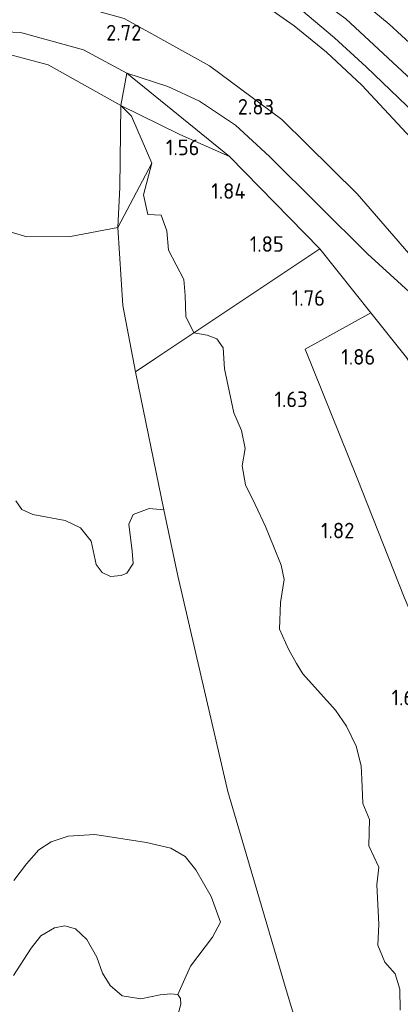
# Model space of a CAD drawing. Extents: x 141961 to 144947, y 416202 to 417778.
# Tile 54 of 122: x 142792 to 142836, y 417601 to 417715. Entities that reach past the tile are written whole.
import ezdxf
from ezdxf.enums import TextEntityAlignment as Align
from ezdxf.lldxf.tags import DXFTag

# ---------------------------------------------------------------- set-up
doc = ezdxf.new("R2010")
doc.units = 0
for name, color, linetype, lineweight in [('B-ME-GR-GRAS-GV', 60, 'Continuous', 13), ('B-ME-GR-RIET-GV', 120, 'Continuous', 13), ('B-ME-GW-TALUD_KRUIN-G', 90, 'Continuous', 18), ('B-ME-GW-TALUD_TEEN-G', 90, 'Continuous', 18), ('B-ME-IE-TERREINAFSCHEIDING_KUNSTMATIG_HEKWERK-G', 20, 'IE-TERREINAFSCHEIDING-KUNSTMATIG', 18), ('B-ME-OG-HOOGTEPUNT-S', 7, 'Continuous', 25), ('B-ME-OG-TERREIN_GROEN-GV', 7, 'Continuous', 18), ('B-ME-OG-WATER_POEL-GV', 7, 'Continuous', 18), ('B-ME-VH-VERHARDING_ASFALT-GV', 252, 'Continuous', 18), ('B-ME-WH-WINTERBED-G', 150, 'WH-WINTERBED', 18)]:
    doc.layers.add(name, color=color, linetype=linetype, lineweight=lineweight)
doc.styles.add('NLCS-ISO-ANNOTATIVE-T18', font='NLCS-ISO.ttf', dxfattribs={"height": 1.8})
doc.styles.get("Standard").update_dxf_attribs({"font": 'arial.ttf'})
doc.linetypes.add('IE-TERREINAFSCHEIDING-KUNSTMATIG', pattern='A,4,[82,NLCS.SHX,S=0.75,R=90,X=0,Y=0],4,-2', length=10)
tags = doc.linetypes.add('WH-WINTERBED', pattern='A,6,-3.5,["WB",Standard,S=1.8,R=0,X=-1.5,Y=-0.9],-3.5,6,-3.5,6,-3.5,6,-3.5,6,-3.5', length=51).pattern_tags.tags
tags[6] = DXFTag(74, 10)

# ---------------------------------------------------------------- blocks, each defined once
blk = doc.blocks.new('SAL-HOOGTELABEL-SO')
at = {"color": 0, "linetype": 'ByBlock', "lineweight": -2, "style": 'NLCS-ISO-ANNOTATIVE-T18'}
blk.add_attdef('HOOGTE', text='', height=1.8, dxfattribs=at).set_placement((2.79, 0), align=Align.RIGHT)

msp = doc.modelspace()

# ---------------------------------------------------------------- linework, layer by layer
at = {"layer": 'B-ME-GR-GRAS-GV'}
for points in [[(142778.71, 417719.35, 2.69), (142792.99, 417718.07, 2.84), (142803.69, 417715.09, 2.88), (142813.53, 417709.61, 2.9), (142821.85, 417703.42, 2.9), (142830.53, 417694.86, 2.95), (142837.01, 417687.38, 3.48), (142851.5, 417674.79, 5.32), (142855.01, 417672.57, 5.94), (142857.11, 417671.43, 6.38), (142851.04, 417680.95, 6.42), (142847.05, 417687, 6.46), (142843.15, 417693.25, 6.53), (142837.78, 417700.2, 6.49), (142831.08, 417707.4, 6.64), (142827.02, 417711.18, 6.63), (142823.28, 417714.21, 6.63), (142814.15, 417720.63, 6.53), (142809.91, 417722.91, 6.62), (142804.69, 417725.15, 6.63), (142795.68, 417727.73, 6.47), (142786.87, 417729.28, 6.46)], [(142786.87, 417729.28, 6.46), (142795.68, 417727.73, 6.47), (142804.69, 417725.15, 6.63), (142809.91, 417722.91, 6.62), (142814.15, 417720.63, 6.53), (142823.28, 417714.21, 6.63), (142827.02, 417711.18, 6.63), (142831.08, 417707.4, 6.64), (142837.78, 417700.2, 6.49), (142843.15, 417693.25, 6.53), (142847.05, 417687, 6.46), (142851.04, 417680.95, 6.42), (142857.11, 417671.43, 6.38), (142855.01, 417672.57, 5.94), (142851.5, 417674.79, 5.32), (142837.01, 417687.38, 3.48), (142830.53, 417694.86, 2.95), (142821.85, 417703.42, 2.9), (142813.53, 417709.61, 2.9), (142803.69, 417715.09, 2.88), (142792.99, 417718.07, 2.84), (142778.71, 417719.35, 2.69)], [(142839.92, 417709.18, 6.59), (142834.23, 417714.4, 6.63), (142828.53, 417719.2, 6.65)], [(142822.61, 417717.39, 6.75), (142827.93, 417712.85, 6.69), (142831.59, 417709.5, 6.74), (142836.28, 417704.98, 6.72)], [(142847.83, 417673.25, 5.25), (142831.74, 417687.91, 3.34), (142820.44, 417699.16, 2.84), (142816.51, 417702.75, 2.81), (142812.36, 417705.52, 2.73), (142808.72, 417707.24, 2.73), (142804.02, 417708.78, 2.63), (142799, 417711.46, 2.63), (142791.9, 417713.42, 2.63), (142786.67, 417713.8, 2.45)], [(142835.5, 417600.71, 1.62), (142835.45, 417603.12, 1.62), (142834.92, 417604.9, 1.62), (142833.72, 417606.22, 1.62), (142832.94, 417608.17, 1.62), (142833.06, 417610.6, 1.62), (142832.83, 417615.13, 1.62), (142833.03, 417617.2, 1.62), (142831.89, 417619.66, 1.62), (142831.95, 417622.68, 1.62), (142831.19, 417624.52, 1.62), (142831.07, 417627.33, 1.62), (142831.02, 417628.86, 1.62), (142830.44, 417631.15, 1.62), (142829.3, 417633.44, 1.62), (142828.05, 417635.28, 1.62), (142824.3, 417639.48, 1.62), (142823.56, 417640.69, 1.62), (142822.64, 417642.32, 1.62), (142821.61, 417644.62, 1.62), (142821.72, 417647.7, 1.62), (142822.13, 417650.35, 1.62), (142821.8, 417652.01, 1.62), (142820.98, 417654.02, 1.62), (142819.98, 417656.48, 1.62), (142818.79, 417659, 1.62), (142817.68, 417661.27, 1.62), (142817.29, 417663.46, 1.62), (142817.66, 417665.47, 1.62), (142817.23, 417667.56, 1.62), (142816.35, 417669.6, 1.62), (142815.25, 417674.65, 1.62), (142815.1, 417677.09, 1.62), (142814.36, 417678.12, 1.62), (142813.25, 417678.56, 1.62), (142811.74, 417678.8, 1.62), (142826.23, 417688.52, 2.02), (142832.12, 417681.14, 2.06), (142824.54, 417676.92, 1.88), (142830.56, 417662.05, 1.89), (142835.98, 417648.34, 1.88)], [(142853.92, 417589.08, 1.83), (142850.52, 417604.97, 1.82), (142847.9, 417615.28, 1.85), (142843.62, 417628.23, 1.79), (142840.09, 417638.62, 1.83), (142835.98, 417648.34, 1.88), (142830.56, 417662.05, 1.89), (142824.54, 417676.92, 1.88), (142832.12, 417681.14, 2.06), (142836.22, 417675.97, 1.95), (142842.04, 417666.77, 2.02), (142845.6, 417658.95, 2.08), (142846.2, 417657.49, 2.09), (142848.09, 417652.85, 2.12), (142857.96, 417628.3, 2.04), (142866.75, 417607.27, 2.24), (142867.14, 417607.43, 2.54), (142871.06, 417597.56, 2.6)]]:
    msp.add_polyline3d(points, dxfattribs=at)
for points in [[(142804.02, 417708.78, 2.63), (142815.83, 417699.17, 1.92), (142810.12, 417701.71, 1.87), (142803.3, 417705.04, 1.62)], [(142857.73, 417662.11, 6.48), (142846.2, 417657.49, 2.09), (142845.6, 417658.95, 2.08), (142842.04, 417666.77, 2.02), (142836.22, 417675.97, 1.95), (142832.12, 417681.14, 2.06), (142826.23, 417688.52, 2.02), (142815.83, 417699.17, 1.92), (142804.02, 417708.78, 2.63), (142808.72, 417707.24, 2.73), (142812.36, 417705.52, 2.73), (142816.51, 417702.75, 2.81), (142820.44, 417699.16, 2.84), (142831.74, 417687.91, 3.34), (142847.83, 417673.25, 5.25), (142853.66, 417667.96, 6.2), (142855.71, 417665.65, 6.31)], [(142826.23, 417688.52, 2.02), (142811.74, 417678.8, 1.62), (142810.79, 417680.7, 1.62), (142810.71, 417683.12, 1.62), (142810.57, 417684.97, 1.62), (142808.82, 417688.35, 1.62), (142808.6, 417690.59, 1.62), (142807.95, 417692.38, 1.62), (142806.43, 417692.48, 1.62), (142805.93, 417694.72, 1.62), (142806.88, 417698.39, 1.62), (142804.56, 417703.82, 1.62), (142803.3, 417705.04, 1.62), (142810.12, 417701.71, 1.87), (142815.83, 417699.17, 1.92)]]:
    msp.add_polyline3d(points, close=True, dxfattribs=at)
at = {"layer": 'B-ME-GR-RIET-GV'}
for points in [[(142791.21, 417659.43, 1.62), (142791.92, 417658.44, 1.62), (142793.18, 417657.88, 1.62), (142796.9, 417657.17, 1.62), (142798.68, 417656.31, 1.62), (142799.9, 417654.77, 1.62), (142800.47, 417652.11, 1.62), (142801.15, 417651.16, 1.62), (142802.13, 417650.72, 1.62), (142803.37, 417650.81, 1.62), (142804, 417651.08, 1.62), (142804.72, 417652.2, 1.62), (142804.61, 417653.65, 1.62), (142804.22, 417656.73, 1.62), (142804.75, 417657.86, 1.62), (142806.58, 417658.57, 1.62), (142808.25, 417658.4, 1.62), (142809.89, 417650.8, 1.62), (142815.65, 417625.9, 1.62), (142822.36, 417603.04, 1.62), (142827.29, 417586.75, 1.62)], [(142809.85, 417599.98, 1.62), (142810.24, 417601.38, 1.62), (142810.2, 417602.04, 1.62), (142809.9, 417602.51, 1.62), (142811.34, 417605.78, 1.62), (142813.88, 417609.13, 1.62), (142814.78, 417610.86, 1.62), (142813.74, 417613.8, 1.62), (142811.95, 417616.89, 1.62), (142810.74, 417618.41, 1.62), (142809.07, 417619.36, 1.62), (142806.29, 417620.02, 1.62), (142800.32, 417620.94, 1.62), (142797.26, 417620.75, 1.62), (142795.29, 417620.12, 1.62), (142793.86, 417619.18, 1.62), (142792.45, 417617.57, 1.62), (142790.99, 417615.65, 1.62)]]:
    msp.add_polyline3d(points, dxfattribs=at)
at = {"layer": 'B-ME-GW-TALUD_KRUIN-G'}
for points in [[(142786.87, 417729.28, 6.46), (142795.68, 417727.73, 6.47), (142804.69, 417725.15, 6.63), (142809.91, 417722.91, 6.62), (142814.15, 417720.63, 6.53), (142823.28, 417714.21, 6.63), (142827.02, 417711.18, 6.63), (142831.08, 417707.4, 6.64), (142837.78, 417700.2, 6.49), (142843.15, 417693.25, 6.53), (142847.05, 417687, 6.46), (142851.04, 417680.95, 6.42), (142857.11, 417671.43, 6.38)], [(142857.73, 417662.11, 6.48), (142855.71, 417665.65, 6.31), (142853.66, 417667.96, 6.2), (142847.83, 417673.25, 5.25), (142831.74, 417687.91, 3.34), (142820.44, 417699.16, 2.84), (142816.51, 417702.75, 2.81), (142812.36, 417705.52, 2.73), (142808.72, 417707.24, 2.73), (142804.02, 417708.78, 2.63)]]:
    msp.add_polyline3d(points, dxfattribs=at)
at = {"layer": 'B-ME-GW-TALUD_TEEN-G'}
for points in [[(142659.58, 417662.36, 2.69), (142667.05, 417674.9, 2.48), (142677, 417688.99, 2.47), (142680.44, 417693.23, 2.5), (142683.71, 417696.76, 2.51), (142687.58, 417699.63, 2.55), (142697.84, 417705.98, 2.56), (142708.35, 417710.57, 2.61), (142720.88, 417714.27, 2.65), (142737.06, 417717.18, 2.67), (142756.24, 417719.03, 2.67), (142773.38, 417719.64, 2.71), (142778.71, 417719.35, 2.69), (142792.99, 417718.07, 2.84), (142803.69, 417715.09, 2.88), (142813.53, 417709.61, 2.9), (142821.85, 417703.42, 2.9), (142830.53, 417694.86, 2.95), (142837.01, 417687.38, 3.48), (142851.5, 417674.79, 5.32), (142855.01, 417672.57, 5.94), (142857.11, 417671.43, 6.38)], [(142803.3, 417705.04, 1.62), (142810.12, 417701.71, 1.87), (142815.83, 417699.17, 1.92)]]:
    msp.add_polyline3d(points, dxfattribs=at)
at = {"layer": 'B-ME-IE-TERREINAFSCHEIDING_KUNSTMATIG_HEKWERK-G'}
for points in [[(142804.02, 417708.78, 2.63), (142799, 417711.46, 2.63), (142791.9, 417713.42, 2.63), (142786.67, 417713.8, 2.45)], [(142808.01, 417524.13, 1.62), (142809.67, 417516.96, 1.62), (142810.13, 417515.72, 2.02), (142812.04, 417516.75, 1.68), (142819.89, 417521.24, 1.67), (142823.36, 417529.09, 1.62), (142827.76, 417539.01, 1.62), (142829.06, 417542.73, 1.62), (142833.96, 417559.16, 1.62), (142827.29, 417586.75, 1.62), (142822.36, 417603.04, 1.62), (142815.65, 417625.9, 1.62), (142809.89, 417650.8, 1.62), (142808.25, 417658.4, 1.62), (142804.99, 417674.33, 1.62), (142803.54, 417681.98, 1.62), (142802.96, 417690.96, 1.62), (142803.2, 417695.6, 1.62), (142803.3, 417705.04, 1.62), (142804.02, 417708.78, 2.63), (142815.83, 417699.17, 1.92)], [(142815.83, 417699.17, 1.92), (142826.23, 417688.52, 2.02), (142832.12, 417681.14, 2.06), (142836.22, 417675.97, 1.95), (142842.04, 417666.77, 2.02), (142845.6, 417658.95, 2.08), (142846.2, 417657.49, 2.09), (142848.09, 417652.85, 2.12), (142857.96, 417628.3, 2.04), (142866.75, 417607.27, 2.24), (142867.14, 417607.43, 2.54)], [(142826.23, 417688.52, 2.02), (142811.74, 417678.8, 1.62), (142807.33, 417675.89, 1.62), (142804.99, 417674.33, 1.62)], [(142827.76, 417539.01, 1.62), (142831.64, 417536.99, 1.62), (142835.75, 417534.22, 1.9), (142845.9, 417546.6, 1.91), (142858.27, 417561.41, 1.96), (142856.78, 417573.65, 1.91), (142853.92, 417589.08, 1.83), (142850.52, 417604.97, 1.82), (142847.9, 417615.28, 1.85), (142843.62, 417628.23, 1.79), (142840.09, 417638.62, 1.83), (142835.98, 417648.34, 1.88), (142830.56, 417662.05, 1.89), (142824.54, 417676.92, 1.88), (142832.12, 417681.14, 2.06)]]:
    msp.add_polyline3d(points, dxfattribs=at)
at = {"layer": 'B-ME-OG-TERREIN_GROEN-GV'}
for points in [[(142804.02, 417708.78, 2.63), (142803.3, 417705.04, 1.62), (142794.95, 417709.74, 1.62), (142786.26, 417712.02, 1.62), (142786.67, 417713.8, 2.45), (142791.9, 417713.42, 2.63), (142799, 417711.46, 2.63)], [(142797.51, 417689.92, 1.62), (142792.48, 417689.88, 1.62), (142788.71, 417691.01, 1.62), (142785.38, 417693.54, 1.62), (142781.1, 417697.78, 1.62), (142782.29, 417704.93, 1.62), (142786.26, 417712.02, 1.62), (142794.95, 417709.74, 1.62), (142803.3, 417705.04, 1.62), (142803.2, 417695.6, 1.62), (142802.96, 417690.96, 1.62)], [(142806.88, 417698.39, 1.62), (142802.96, 417690.96, 1.62), (142803.2, 417695.6, 1.62), (142803.3, 417705.04, 1.62), (142804.56, 417703.82, 1.62)]]:
    msp.add_polyline3d(points, close=True, dxfattribs=at)
msp.add_polyline3d([(142790.99, 417615.65, 1.62), (142792.45, 417617.57, 1.62), (142793.86, 417619.18, 1.62), (142795.29, 417620.12, 1.62), (142797.26, 417620.75, 1.62), (142800.32, 417620.94, 1.62), (142806.29, 417620.02, 1.62), (142809.07, 417619.36, 1.62), (142810.74, 417618.41, 1.62), (142811.95, 417616.89, 1.62), (142813.74, 417613.8, 1.62), (142814.78, 417610.86, 1.62), (142813.88, 417609.13, 1.62), (142811.34, 417605.78, 1.62), (142809.9, 417602.51, 1.62), (142809.03, 417602.56, 1.62), (142807.83, 417602.47, 1.62), (142805.6, 417601.98, 1.62), (142803.48, 417602.34, 1.62), (142802.1, 417603.52, 1.62), (142801.2, 417604.96, 1.62), (142800.54, 417606.82, 1.62), (142799.39, 417608.84, 1.62), (142798.1, 417610.07, 1.62), (142796.87, 417610.4, 1.62), (142795.68, 417610.17, 1.62), (142794.11, 417609.26, 1.62), (142792.97, 417607.84, 1.62), (142790.96, 417604.69, 1.62)], dxfattribs=at)
at = {"layer": 'B-ME-OG-WATER_POEL-GV'}
msp.add_polyline3d([(142807.33, 417675.89, 1.62), (142804.99, 417674.33, 1.62), (142803.54, 417681.98, 1.62), (142802.96, 417690.96, 1.62), (142806.88, 417698.39, 1.62), (142805.93, 417694.72, 1.62), (142806.43, 417692.48, 1.62), (142807.95, 417692.38, 1.62), (142808.6, 417690.59, 1.62), (142808.82, 417688.35, 1.62), (142810.57, 417684.97, 1.62), (142810.71, 417683.12, 1.62), (142810.79, 417680.7, 1.62), (142811.74, 417678.8, 1.62)], close=True, dxfattribs=at)
for points in [[(142788.71, 417691.01, 1.62), (142792.48, 417689.88, 1.62), (142797.51, 417689.92, 1.62), (142802.96, 417690.96, 1.62), (142803.54, 417681.98, 1.62), (142804.99, 417674.33, 1.62), (142808.25, 417658.4, 1.62), (142806.58, 417658.57, 1.62), (142804.75, 417657.86, 1.62), (142804.22, 417656.73, 1.62), (142804.61, 417653.65, 1.62), (142804.72, 417652.2, 1.62), (142804, 417651.08, 1.62), (142803.37, 417650.81, 1.62), (142802.13, 417650.72, 1.62), (142801.15, 417651.16, 1.62), (142800.47, 417652.11, 1.62), (142799.9, 417654.77, 1.62), (142798.68, 417656.31, 1.62), (142796.9, 417657.17, 1.62), (142793.18, 417657.88, 1.62), (142791.92, 417658.44, 1.62), (142791.21, 417659.43, 1.62)], [(142827.29, 417586.75, 1.62), (142822.36, 417603.04, 1.62), (142815.65, 417625.9, 1.62), (142809.89, 417650.8, 1.62), (142808.25, 417658.4, 1.62), (142804.99, 417674.33, 1.62), (142807.33, 417675.89, 1.62), (142811.74, 417678.8, 1.62), (142813.25, 417678.56, 1.62), (142814.36, 417678.12, 1.62), (142815.1, 417677.09, 1.62), (142815.25, 417674.65, 1.62), (142816.35, 417669.6, 1.62), (142817.23, 417667.56, 1.62), (142817.66, 417665.47, 1.62), (142817.29, 417663.46, 1.62), (142817.68, 417661.27, 1.62), (142818.79, 417659, 1.62), (142819.98, 417656.48, 1.62), (142820.98, 417654.02, 1.62), (142821.8, 417652.01, 1.62), (142822.13, 417650.35, 1.62), (142821.72, 417647.7, 1.62), (142821.61, 417644.62, 1.62), (142822.64, 417642.32, 1.62), (142823.56, 417640.69, 1.62), (142824.3, 417639.48, 1.62), (142828.05, 417635.28, 1.62), (142829.3, 417633.44, 1.62), (142830.44, 417631.15, 1.62), (142831.02, 417628.86, 1.62), (142831.07, 417627.33, 1.62), (142831.19, 417624.52, 1.62), (142831.95, 417622.68, 1.62), (142831.89, 417619.66, 1.62), (142833.03, 417617.2, 1.62), (142832.83, 417615.13, 1.62), (142833.06, 417610.6, 1.62), (142832.94, 417608.17, 1.62), (142833.72, 417606.22, 1.62), (142834.92, 417604.9, 1.62), (142835.45, 417603.12, 1.62), (142835.5, 417600.71, 1.62)], [(142790.96, 417604.69, 1.62), (142792.97, 417607.84, 1.62), (142794.11, 417609.26, 1.62), (142795.68, 417610.17, 1.62), (142796.87, 417610.4, 1.62), (142798.1, 417610.07, 1.62), (142799.39, 417608.84, 1.62), (142800.54, 417606.82, 1.62), (142801.2, 417604.96, 1.62), (142802.1, 417603.52, 1.62), (142803.48, 417602.34, 1.62), (142805.6, 417601.98, 1.62), (142807.83, 417602.47, 1.62), (142809.03, 417602.56, 1.62), (142809.9, 417602.51, 1.62), (142810.2, 417602.04, 1.62), (142810.24, 417601.38, 1.62), (142809.85, 417599.98, 1.62)]]:
    msp.add_polyline3d(points, dxfattribs=at)
at = {"layer": 'B-ME-VH-VERHARDING_ASFALT-GV'}
for points in [[(142828.53, 417719.2, 6.65), (142834.23, 417714.4, 6.63), (142839.92, 417709.18, 6.59)], [(142898.39, 417595.3, 6.57), (142893.98, 417604.03, 6.57), (142893.23, 417605.68, 6.57), (142891.84, 417608.79, 6.64), (142885.42, 417620.97, 6.64), (142881.52, 417628.9, 6.64), (142872.32, 417647.64, 6.59), (142863.85, 417663.18, 6.68), (142862.77, 417665.08, 6.68), (142862.2, 417666.05, 6.68), (142861.27, 417667.61, 6.68), (142856.93, 417675, 6.68), (142853.8, 417679.73, 6.64), (142848.44, 417687.67, 6.52), (142846.7, 417691.38, 6.52), (142843.9, 417695.99, 6.63), (142841.07, 417699.74, 6.71), (142836.28, 417704.98, 6.72), (142831.59, 417709.5, 6.74), (142827.93, 417712.85, 6.69), (142822.61, 417717.39, 6.75)]]:
    msp.add_polyline3d(points, dxfattribs=at)
at = {"layer": 'B-ME-WH-WINTERBED-G'}
msp.add_polyline3d([(142972.06, 417467.52, 6.95), (142966.27, 417472.87, 6.95), (142962.27, 417478.22, 6.95), (142953.44, 417493.88, 7.01), (142948.88, 417502.77, 6.99), (142944.67, 417511.5, 6.93), (142932.55, 417535.21, 6.71), (142923.18, 417551.41, 6.66), (142910.46, 417576.31, 6.68), (142898.91, 417599.68, 6.71), (142888.72, 417620.98, 6.66), (142877.54, 417642.07, 6.7), (142867.76, 417660.25, 6.69), (142855.7, 417680.47, 6.62), (142847.71, 417693.47, 6.62), (142838.97, 417705.99, 6.6), (142829.26, 417715.04, 6.59), (142819.64, 417721.99, 6.6), (142810.92, 417727.19, 6.61), (142800.25, 417731.17, 6.66), (142790.55, 417733.19, 6.68)], dxfattribs=at)

# ---------------------------------------------------------------- block references
at = {"layer": 'B-ME-OG-HOOGTEPUNT-S'}
for p, values in [((142802.88, 417712.53, 2.71), {'HOOGTE': '2.72'}), ((142818.18, 417703.99, 2.83), {'HOOGTE': '2.83'}), ((142809.58, 417699.3, 1.56), {'HOOGTE': '1.56'}), ((142814.9, 417694.27, 1.83), {'HOOGTE': '1.84'}), ((142819.3, 417688.16, 1.85), {'HOOGTE': '1.85'}), ((142824.04, 417681.93, 1.76), {'HOOGTE': '1.76'}), ((142829.84, 417675.14, 1.86), {'HOOGTE': '1.86'}), ((142822.05, 417670.25, 1.63), {'HOOGTE': '1.63'}), ((142827.43, 417655.11, 1.82), {'HOOGTE': '1.82'}), ((142835.54, 417635.85, 1.63), {'HOOGTE': '1.63'})]:
    msp.add_blockref('SAL-HOOGTELABEL-SO', p, dxfattribs=at).add_auto_attribs(values)

doc.saveas('drawing.dxf')
